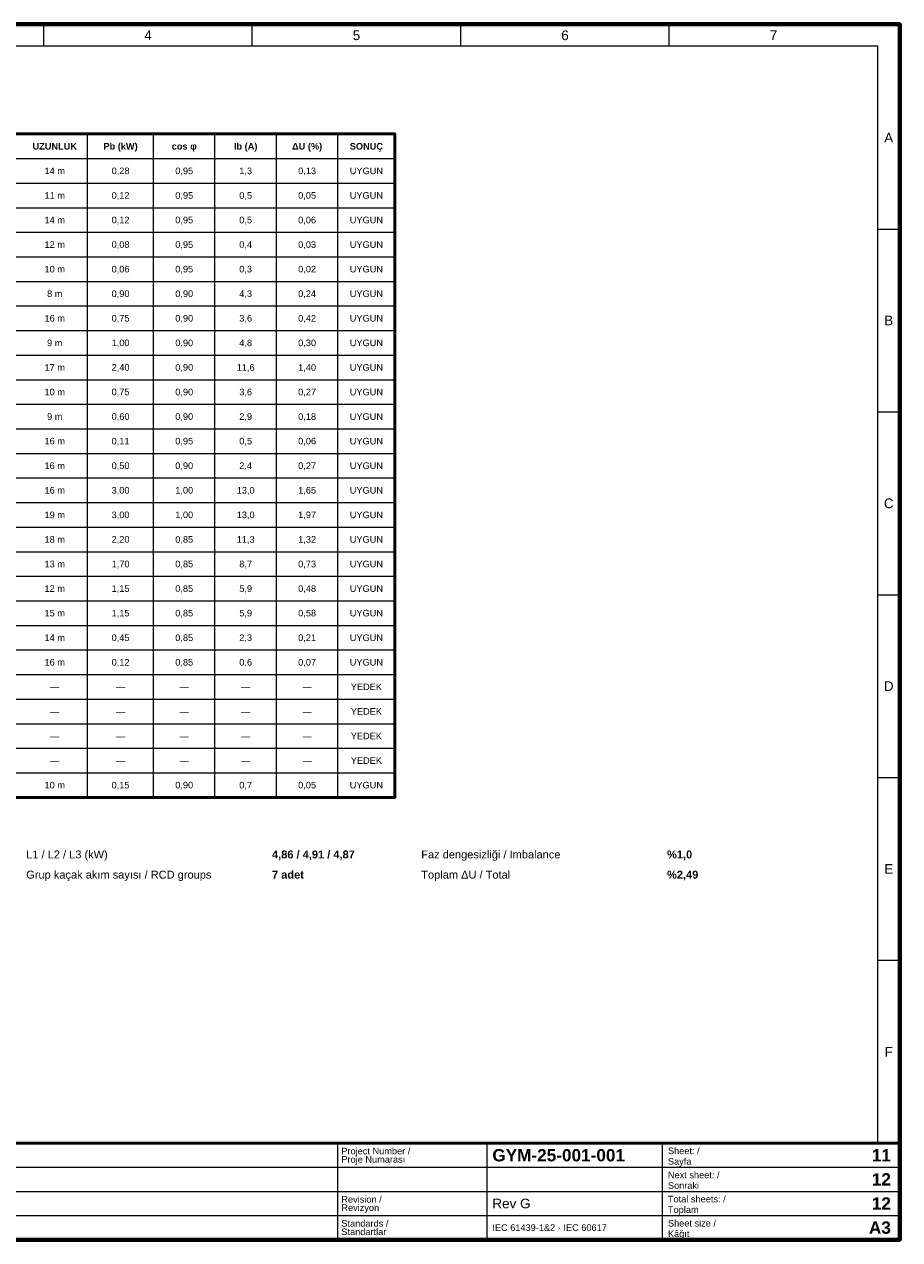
# Paper-space layout '11 Load Schedule - Yükleme Cetveli' of a CAD drawing. Header units: millimetres. Extents: x 20 to 410, y 10 to 287.
# Tile 2 of 2: x 211 to 410, y 10 to 287. Entities that reach past the tile are written whole.
import ezdxf
from ezdxf.enums import TextEntityAlignment as Align

# ---------------------------------------------------------------- set-up
doc = ezdxf.new("R2010")
doc.units = ezdxf.units.MM
for name, color, linetype, lineweight in [('E-SEMA-ANTET', 7, 'Continuous', 50), ('E-SEMA-YAZI', 7, 'Continuous', 18), ('E-SEMA-ZON', 8, 'Continuous', 18)]:
    doc.layers.add(name, color=color, linetype=linetype, lineweight=lineweight)
doc.styles.add('GYM', font='arial.ttf')
doc.styles.add('GYM-B', font='arialbd.ttf')

psp = doc.layouts.new('11 Load Schedule - Yükleme Cetveli')

# ---------------------------------------------------------------- linework, layer by layer
at = {"layer": 'E-SEMA-ANTET', "lineweight": 13}
for p, q in [((225, 110.8), (225, 262)), ((240, 110.8), (240, 262)), ((254, 110.8), (254, 262)), ((268, 110.8), (268, 262)), ((282, 110.8), (282, 262)), ((31, 256.4), (295, 256.4)), ((31, 250.8), (295, 250.8)), ((31, 245.2), (295, 245.2)), ((31, 239.6), (295, 239.6)), ((31, 234), (295, 234)), ((31, 228.4), (295, 228.4)), ((31, 222.8), (295, 222.8)), ((31, 217.2), (295, 217.2)), ((31, 211.6), (295, 211.6)), ((31, 206), (295, 206)), ((31, 200.4), (295, 200.4)), ((31, 194.8), (295, 194.8)), ((31, 189.2), (295, 189.2)), ((31, 183.6), (295, 183.6)), ((31, 178), (295, 178)), ((31, 172.4), (295, 172.4)), ((31, 166.8), (295, 166.8)), ((31, 161.2), (295, 161.2)), ((31, 155.6), (295, 155.6)), ((31, 150), (295, 150)), ((31, 144.4), (295, 144.4)), ((31, 138.8), (295, 138.8)), ((31, 133.2), (295, 133.2)), ((31, 127.6), (295, 127.6)), ((31, 122), (295, 122)), ((31, 116.4), (295, 116.4))]:
    psp.add_line(p, q, dxfattribs=at)
at = {"layer": 'E-SEMA-ANTET', "lineweight": 18}
for p, q in [((282, 10), (282, 32)), ((316, 10), (316, 32)), ((356, 10), (356, 32)), ((20, 26.5), (410, 26.5)), ((20, 21), (410, 21)), ((20, 15.5), (410, 15.5))]:
    psp.add_line(p, q, dxfattribs=at)
at = {"layer": 'E-SEMA-ANTET', "lineweight": 70}
psp.add_lwpolyline([(20, 10), (410, 10), (410, 287), (20, 287)], close=True, dxfattribs=at)
at = {"layer": 'E-SEMA-ANTET', "lineweight": 50}
for points in [[(31, 110.8), (295, 110.8), (295, 262), (31, 262)], [(20, 10), (410, 10), (410, 32), (20, 32)]]:
    psp.add_lwpolyline(points, close=True, dxfattribs=at)
at = {"layer": 'E-SEMA-ZON', "lineweight": 18}
for p, q in [((215, 282), (215, 287)), ((262.5, 282), (262.5, 287)), ((310, 282), (310, 287)), ((357.5, 282), (357.5, 287)), ((405, 240.33), (410, 240.33)), ((405, 198.67), (410, 198.67)), ((405, 157), (410, 157)), ((405, 115.33), (410, 115.33)), ((405, 73.67), (410, 73.67)), ((215, 32), (215, 32)), ((262.5, 32), (262.5, 32)), ((310, 32), (310, 32)), ((357.5, 32), (357.5, 32))]:
    psp.add_line(p, q, dxfattribs=at)
psp.add_lwpolyline([(25, 32), (405, 32), (405, 282), (25, 282)], close=True, dxfattribs=at)

# ---------------------------------------------------------------- texts
at = {"layer": 'E-SEMA-ANTET', "style": 'GYM-B'}
for s, p in [('UZUNLUK', (217.5, 259.2)), ('Pb (kW)', (232.5, 259.2)), ('cos φ', (247, 259.2)), ('Ib (A)', (261, 259.2)), ('ΔU (%)', (275, 259.2)), ('SONUÇ', (288.5, 259.2))]:
    psp.add_text(s, height=1.5, dxfattribs=at).set_placement(p, align=Align.MIDDLE_CENTER)
at = {"layer": 'E-SEMA-ANTET'}
for s, height, style, p in [('Project Number /', 1.5, 'GYM', (282.8, 30.2)), ('GYM-25-001-001', 2.8, 'GYM-B', (317.2, 29.25)), ('Sheet: /', 1.5, 'GYM', (357.2, 30.25)), ('Proje Numarası', 1.5, 'GYM', (282.8, 28.3)), ('Sayfa', 1.5, 'GYM', (357.2, 27.85)), ('Next sheet: /', 1.5, 'GYM', (357.2, 24.75)), ('Sonraki', 1.5, 'GYM', (357.2, 22.35)), ('Revision /', 1.5, 'GYM', (282.8, 19.2)), ('Total sheets: /', 1.5, 'GYM', (357.2, 19.25)), ('Revizyon', 1.5, 'GYM', (282.8, 17.3)), ('Rev G', 2.2, 'GYM', (317.2, 18.25)), ('Toplam', 1.5, 'GYM', (357.2, 16.85)), ('Standards /', 1.5, 'GYM', (282.8, 13.7)), ('Sheet size /', 1.5, 'GYM', (357.2, 13.75)), ('Standartlar', 1.5, 'GYM', (282.8, 11.8)), ('IEC 61439-1&2 · IEC 60617', 1.5, 'GYM', (317.2, 12.75)), ('Kâğıt', 1.5, 'GYM', (357.2, 11.35))]:
    psp.add_text(s, height=height, dxfattribs=dict(at, style=style)).set_placement(p, align=Align.MIDDLE_LEFT)
at = {"layer": 'E-SEMA-ANTET', "style": 'GYM-B'}
for s, p in [('11', (408, 29.25)), ('12', (408, 23.75)), ('12', (408, 18.25)), ('A3', (408, 12.75))]:
    psp.add_text(s, height=2.8, dxfattribs=at).set_placement(p, align=Align.MIDDLE_RIGHT)
at = {"layer": 'E-SEMA-YAZI', "style": 'GYM'}
for s, p in [('14 m', (217.5, 253.6)), ('0,28', (232.5, 253.6)), ('0,95', (247, 253.6)), ('1,3', (261, 253.6)), ('0,13', (275, 253.6)), ('UYGUN', (288.5, 253.6)), ('11 m', (217.5, 248)), ('0,12', (232.5, 248)), ('0,95', (247, 248)), ('0,5', (261, 248)), ('0,05', (275, 248)), ('UYGUN', (288.5, 248)), ('14 m', (217.5, 242.4)), ('0,12', (232.5, 242.4)), ('0,95', (247, 242.4)), ('0,5', (261, 242.4)), ('0,06', (275, 242.4)), ('UYGUN', (288.5, 242.4)), ('12 m', (217.5, 236.8)), ('0,08', (232.5, 236.8)), ('0,95', (247, 236.8)), ('0,4', (261, 236.8)), ('0,03', (275, 236.8)), ('UYGUN', (288.5, 236.8)), ('10 m', (217.5, 231.2)), ('0,06', (232.5, 231.2)), ('0,95', (247, 231.2)), ('0,3', (261, 231.2)), ('0,02', (275, 231.2)), ('UYGUN', (288.5, 231.2)), ('8 m', (217.5, 225.6)), ('0,90', (232.5, 225.6)), ('0,90', (247, 225.6)), ('4,3', (261, 225.6)), ('0,24', (275, 225.6)), ('UYGUN', (288.5, 225.6)), ('16 m', (217.5, 220)), ('0,75', (232.5, 220)), ('0,90', (247, 220)), ('3,6', (261, 220)), ('0,42', (275, 220)), ('UYGUN', (288.5, 220)), ('9 m', (217.5, 214.4)), ('1,00', (232.5, 214.4)), ('0,90', (247, 214.4)), ('4,8', (261, 214.4)), ('0,30', (275, 214.4)), ('UYGUN', (288.5, 214.4)), ('17 m', (217.5, 208.8)), ('2,40', (232.5, 208.8)), ('0,90', (247, 208.8)), ('11,6', (261, 208.8)), ('1,40', (275, 208.8)), ('UYGUN', (288.5, 208.8)), ('10 m', (217.5, 203.2)), ('0,75', (232.5, 203.2)), ('0,90', (247, 203.2)), ('3,6', (261, 203.2)), ('0,27', (275, 203.2)), ('UYGUN', (288.5, 203.2)), ('9 m', (217.5, 197.6)), ('0,60', (232.5, 197.6)), ('0,90', (247, 197.6)), ('2,9', (261, 197.6)), ('0,18', (275, 197.6)), ('UYGUN', (288.5, 197.6)), ('16 m', (217.5, 192)), ('0,11', (232.5, 192)), ('0,95', (247, 192)), ('0,5', (261, 192)), ('0,06', (275, 192)), ('UYGUN', (288.5, 192)), ('16 m', (217.5, 186.4)), ('0,50', (232.5, 186.4)), ('0,90', (247, 186.4)), ('2,4', (261, 186.4)), ('0,27', (275, 186.4)), ('UYGUN', (288.5, 186.4)), ('16 m', (217.5, 180.8)), ('3,00', (232.5, 180.8)), ('1,00', (247, 180.8)), ('13,0', (261, 180.8)), ('1,65', (275, 180.8)), ('UYGUN', (288.5, 180.8)), ('19 m', (217.5, 175.2)), ('3,00', (232.5, 175.2)), ('1,00', (247, 175.2)), ('13,0', (261, 175.2)), ('1,97', (275, 175.2)), ('UYGUN', (288.5, 175.2)), ('18 m', (217.5, 169.6)), ('2,20', (232.5, 169.6)), ('0,85', (247, 169.6)), ('11,3', (261, 169.6)), ('1,32', (275, 169.6)), ('UYGUN', (288.5, 169.6)), ('13 m', (217.5, 164)), ('1,70', (232.5, 164)), ('0,85', (247, 164)), ('8,7', (261, 164)), ('0,73', (275, 164)), ('UYGUN', (288.5, 164)), ('12 m', (217.5, 158.4)), ('1,15', (232.5, 158.4)), ('0,85', (247, 158.4)), ('5,9', (261, 158.4)), ('0,48', (275, 158.4)), ('UYGUN', (288.5, 158.4)), ('15 m', (217.5, 152.8)), ('1,15', (232.5, 152.8)), ('0,85', (247, 152.8)), ('5,9', (261, 152.8)), ('0,58', (275, 152.8)), ('UYGUN', (288.5, 152.8)), ('14 m', (217.5, 147.2)), ('0,45', (232.5, 147.2)), ('0,85', (247, 147.2)), ('2,3', (261, 147.2)), ('0,21', (275, 147.2)), ('UYGUN', (288.5, 147.2)), ('16 m', (217.5, 141.6)), ('0,12', (232.5, 141.6)), ('0,85', (247, 141.6)), ('0,6', (261, 141.6)), ('0,07', (275, 141.6)), ('UYGUN', (288.5, 141.6)), ('—', (217.5, 136)), ('—', (232.5, 136)), ('—', (247, 136)), ('—', (261, 136)), ('—', (275, 136)), ('YEDEK', (288.5, 136)), ('—', (217.5, 130.4)), ('—', (232.5, 130.4)), ('—', (247, 130.4)), ('—', (261, 130.4)), ('—', (275, 130.4)), ('YEDEK', (288.5, 130.4)), ('—', (217.5, 124.8)), ('—', (232.5, 124.8)), ('—', (247, 124.8)), ('—', (261, 124.8)), ('—', (275, 124.8)), ('YEDEK', (288.5, 124.8)), ('YEDEK', (288.5, 119.2)), ('—', (217.5, 119.2)), ('—', (232.5, 119.2)), ('—', (247, 119.2)), ('—', (261, 119.2)), ('—', (275, 119.2)), ('10 m', (217.5, 113.6)), ('0,15', (232.5, 113.6)), ('0,90', (247, 113.6)), ('0,7', (261, 113.6)), ('0,05', (275, 113.6)), ('UYGUN', (288.5, 113.6))]:
    psp.add_text(s, height=1.5, dxfattribs=at).set_placement(p, align=Align.MIDDLE_CENTER)
at = {"layer": 'E-SEMA-YAZI'}
for s, style, p in [('L1 / L2 / L3 (kW)', 'GYM', (211, 97.8)), ('4,86 / 4,91 / 4,87', 'GYM-B', (267, 97.8)), ('Faz dengesizliği / Imbalance', 'GYM', (301, 97.8)), ('%1,0', 'GYM-B', (357, 97.8)), ('Grup kaçak akım sayısı / RCD groups', 'GYM', (211, 93.2)), ('7 adet', 'GYM-B', (267, 93.2)), ('Toplam ΔU / Total', 'GYM', (301, 93.2)), ('%2,49', 'GYM-B', (357, 93.2))]:
    psp.add_text(s, height=1.8, dxfattribs=dict(at, style=style)).set_placement(p, align=Align.MIDDLE_LEFT)
at = {"layer": 'E-SEMA-ZON', "style": 'GYM'}
for s, p in [('4', (238.75, 284.5)), ('5', (286.25, 284.5)), ('6', (333.75, 284.5)), ('7', (381.25, 284.5)), ('A', (407.5, 261.17)), ('B', (407.5, 219.5)), ('C', (407.5, 177.83)), ('D', (407.5, 136.17)), ('E', (407.5, 94.5)), ('F', (407.5, 52.83))]:
    psp.add_text(s, height=2.2, dxfattribs=at).set_placement(p, align=Align.MIDDLE_CENTER)

doc.saveas('drawing.dxf')
